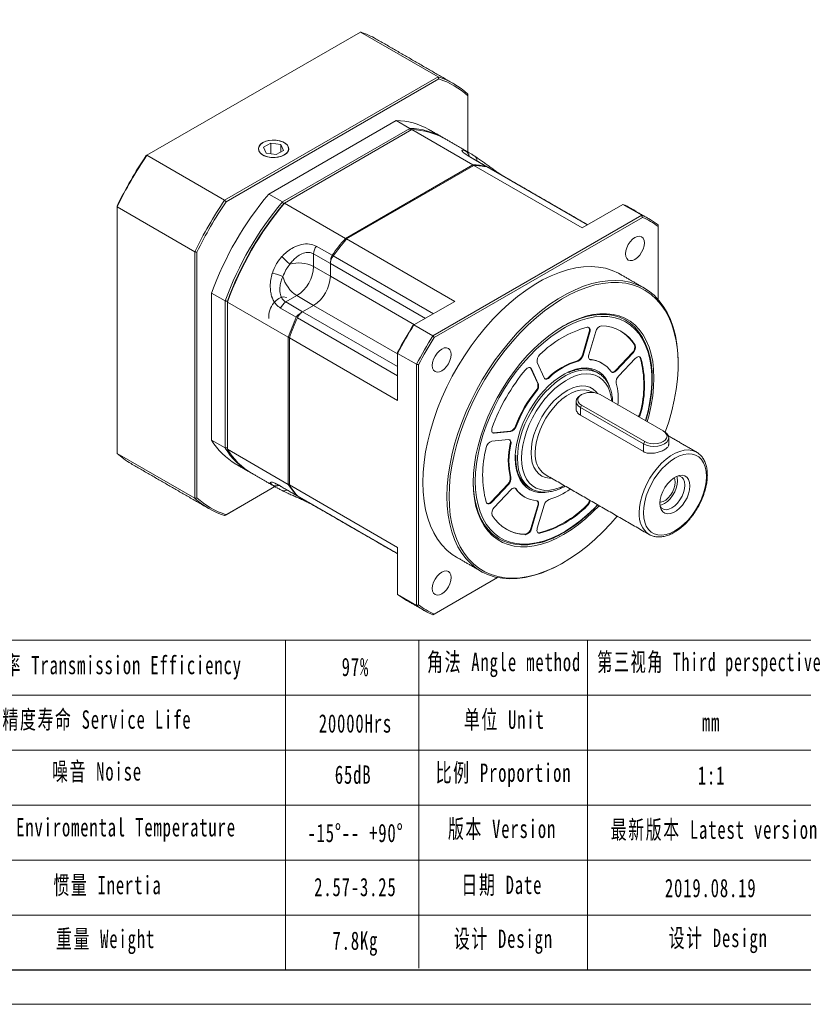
# Model space of a CAD drawing. Header units: millimetres. Extents: x -1831 to 865, y -98 to 589.
# Tile 5 of 7: x 278 to 541, y -98 to 233. Entities that reach past the tile are written whole.
import ezdxf

# ---------------------------------------------------------------- set-up
doc = ezdxf.new("R2010")
doc.units = ezdxf.units.MM
doc.header["$LTSCALE"] = 3
doc.layers.get('0').update_dxf_attribs({"lineweight": 18})
doc.layers.add('SLD-0', color=7, linetype='Continuous', lineweight=18)
doc.layers.add('图框_外框线', color=7, linetype='Continuous', lineweight=18)
doc.styles.add('标准', font='txt', dxfattribs={"width": 0.667})

msp = doc.modelspace()

# ---------------------------------------------------------------- linework, layer by layer
at = {"color": 7, "linetype": 'Continuous', "lineweight": 15}
for p, q in [((392.24, 229.07), (320.38, 187.59)), ((392.24, 229.07), (418.4, 213.97)), ((346.55, 172.49), (418.4, 213.97)), ((418.63, 213.29), (347.02, 171.95)), ((428.44, 208.17), (428.44, 207.62)), ((428.44, 188.68), (428.44, 207.62)), ((404.26, 199.28), (361.39, 174.53)), ((404.26, 199.28), (408.86, 196.62)), ((365.99, 171.88), (408.86, 196.62)), ((409.56, 196.21), (366.7, 171.47)), ((409.56, 196.21), (430.07, 184.38)), ((362.13, 191.69), (359.68, 190.28)), ((359.68, 190.28), (360.58, 188.35)), ((365.48, 191.17), (362.13, 191.69)), ((362.13, 188.11), (362.13, 191.69)), ((363.92, 187.83), (366.37, 189.24)), ((366.37, 189.24), (365.48, 191.17)), ((365.48, 188.73), (365.48, 191.17)), ((346.55, 172.49), (320.38, 187.59)), ((360.58, 188.35), (363.92, 187.83)), ((434.55, 183.85), (429.25, 186.91)), ((387.2, 159.63), (430.07, 184.38)), ((430.42, 184.17), (387.56, 159.43)), ((466.84, 163.15), (430.42, 184.17)), ((468.62, 164.18), (434.91, 183.64)), ((365.99, 171.88), (361.39, 174.53)), ((310.35, 170.48), (310.35, 170.21)), ((310.35, 170.21), (336.51, 155.11)), ((310.35, 170.21), (310.35, 87.24)), ((387.2, 159.63), (366.7, 171.47)), ((480.55, 171.06), (466.84, 163.15)), ((486.91, 167.39), (480.55, 171.06)), ((416.63, 126.82), (486.91, 167.39)), ((487.13, 166.7), (417.11, 126.28)), ((492.43, 164.2), (492.43, 163.64)), ((492.43, 139.06), (492.43, 163.64)), ((387.56, 159.43), (423.97, 138.4)), ((377.41, 156.98), (382.72, 153.92)), ((336.51, 72.14), (336.51, 155.11)), ((337.22, 154.97), (337.22, 72.28)), ((382.15, 151.16), (376.49, 154.43)), ((376.49, 154.43), (376.49, 150.15)), ((383.07, 153.72), (416.79, 134.25)), ((376.49, 150.15), (382.15, 146.88)), ((382.15, 146.88), (382.15, 151.16)), ((382.15, 151.16), (382.15, 146.88)), ((414.11, 132.71), (382.15, 151.16)), ((410.4, 130.57), (382.15, 146.88)), ((342.17, 141.23), (342.17, 91.73)), ((342.17, 141.23), (346.76, 138.58)), ((370.83, 140.35), (367.13, 138.21)), ((370.83, 140.35), (376.49, 137.08)), ((346.76, 89.08), (346.76, 138.58)), ((347.47, 138.47), (347.47, 138.17)), ((347.47, 138.17), (367.98, 126.33)), ((347.47, 138.17), (347.47, 88.67)), ((370.68, 133.07), (365.38, 136.13)), ((367.13, 138.21), (372.78, 134.94)), ((372.78, 134.94), (376.49, 137.08)), ((376.49, 137.08), (372.78, 134.94)), ((404.75, 120.77), (376.49, 137.08)), ((423.97, 138.4), (410.26, 130.49)), ((404.75, 113.4), (371.03, 132.86)), ((372.78, 134.94), (404.75, 116.49)), ((410.26, 130.49), (416.63, 126.82)), ((367.98, 76.83), (367.98, 126.33)), ((368.33, 126.13), (368.33, 76.63)), ((404.75, 105.1), (368.33, 126.13)), ((466.93, 120.37), (469.25, 128.16)), ((467.15, 120.25), (469.46, 128.04)), ((471.42, 128.23), (469.11, 120.44)), ((469.46, 128.04), (469.25, 128.16)), ((484.43, 123.81), (484.64, 123.68)), ((404.75, 121.19), (404.75, 120.93)), ((411.11, 117.26), (404.75, 120.93)), ((404.75, 120.93), (404.75, 105.1)), ((466.93, 120.37), (467.15, 120.25)), ((478.14, 115.23), (483.73, 121.12)), ((478.35, 115.1), (483.94, 121)), ((483.94, 121), (483.73, 121.12)), ((486.64, 119.27), (486.43, 119.39)), ((411.11, 36.1), (411.11, 117.26)), ((411.82, 117.11), (411.82, 36.25)), ((451.76, 117.82), (454.07, 112.7)), ((465.47, 118.33), (465.25, 118.45)), ((469.31, 118.91), (469.5, 118.87)), ((469.5, 118.87), (469.71, 118.75)), ((484.75, 119.21), (479.16, 113.31)), ((499.15, 117.7), (499.15, 117.3)), ((451.9, 110.75), (449.59, 115.87)), ((449.8, 115.75), (449.59, 115.87)), ((452.11, 110.63), (449.8, 115.75)), ((455.54, 112.84), (455.75, 112.72)), ((471.9, 114.5), (472.21, 114.33)), ((478.14, 115.23), (478.35, 115.1)), ((451.9, 110.75), (452.11, 110.63)), ((451.5, 108.24), (451.29, 108.36)), ((494.13, 94.81), (472.91, 107.05)), ((464.8, 104.77), (464.8, 102.25)), ((466.69, 103.46), (466.27, 102.73)), ((487.48, 90.48), (466.27, 102.73)), ((466.27, 102.73), (466.27, 100.11)), ((466.69, 103.46), (487.9, 91.21)), ((487.48, 87.87), (466.27, 100.11)), ((486.43, 101.01), (486.64, 100.89)), ((444.42, 96.46), (444.64, 96.34)), ((437.07, 94.19), (442.65, 94.74)), ((437.07, 94.19), (437.28, 94.07)), ((437.28, 94.07), (442.87, 94.62)), ((442.87, 94.62), (442.65, 94.74)), ((494.55, 94.56), (494.13, 94.81)), ((346.76, 89.08), (342.17, 91.73)), ((442.05, 91.89), (436.47, 91.33)), ((442.88, 90.42), (442.66, 90.54)), ((487.48, 90.48), (487.9, 91.21)), ((487.48, 90.48), (487.48, 87.87)), ((496.01, 92.52), (496.01, 90.01)), ((336.51, 72.14), (310.35, 87.24)), ((367.98, 76.83), (347.47, 88.67)), ((444.34, 85.66), (444.36, 86.53)), ((505.12, 87.82), (505.38, 87.68)), ((454.38, 80.17), (454.47, 80.12)), ((365.38, 76.27), (370.68, 73.21)), ((368.33, 76.63), (404.75, 55.6)), ((436.26, 71.01), (441.84, 76.91)), ((436.47, 70.89), (442.05, 76.79)), ((442.05, 76.79), (441.84, 76.91)), ((442.66, 79.33), (442.88, 79.2)), ((363.44, 76.09), (346.55, 66.34)), ((347.02, 66.62), (363.44, 76.09)), ((371.03, 73.01), (404.75, 53.54)), ((442.87, 74.99), (437.28, 69.1)), ((444.42, 75.44), (444.3, 75.58)), ((444.64, 75.32), (444.42, 75.44)), ((449.8, 75.31), (449.71, 75.36)), ((436.26, 71.01), (436.47, 70.89)), ((449.59, 61.99), (451.9, 69.78)), ((449.8, 61.87), (452.11, 69.66)), ((454.07, 69.85), (451.76, 62.06)), ((452.11, 69.66), (451.9, 69.78)), ((468.57, 69.58), (468.35, 69.7)), ((377.06, 69.47), (377.1, 69.44)), ((382.77, 66.17), (382.72, 66.2)), ((447.83, 59.91), (447.61, 60.04)), ((449.59, 61.99), (449.8, 61.87)), ((452.44, 60.51), (452.65, 60.39)), ((489.58, 59.86), (489.38, 59.97)), ((404.75, 55.6), (404.75, 39.77)), ((438.41, 45.49), (416.63, 32.91)), ((417.11, 33.19), (438.41, 45.49)), ((404.75, 39.77), (411.11, 36.1))]:
    msp.add_line(p, q, dxfattribs=at)
for points in [[(359.42, 191.84), (358.66, 191.28), (358.16, 190.64), (357.94, 189.94), (358.01, 189.23), (358.38, 188.55), (359.01, 187.95), (359.88, 187.44), (360.93, 187.08), (362.11, 186.86), (363.34, 186.82), (364.54, 186.95), (365.67, 187.24), (366.63, 187.68), (367.39, 188.24), (367.9, 188.88), (368.12, 189.58), (368.04, 190.29), (367.68, 190.97), (367.04, 191.58), (366.17, 192.08), (365.12, 192.45), (363.95, 192.66), (362.72, 192.7), (361.51, 192.57), (360.39, 192.28), (359.42, 191.84)], [(367.91, 189.01), (368.08, 189.7), (367.96, 190.4), (367.55, 191.06), (366.88, 191.65), (365.98, 192.13), (364.91, 192.47), (363.74, 192.65), (362.52, 192.66), (361.33, 192.51), (360.24, 192.19), (359.31, 191.74), (358.6, 191.17), (358.15, 190.52), (357.98, 189.82), (358.1, 189.12), (358.51, 188.46), (359.18, 187.87), (360.07, 187.39), (361.14, 187.05), (362.32, 186.87), (363.54, 186.86), (364.72, 187.01), (365.81, 187.33), (366.74, 187.78), (367.45, 188.35), (367.91, 189.01)], [(429.55, 186.79), (429.45, 186.84), (429.25, 186.91)], [(434.91, 183.64), (435.11, 183.58), (435.21, 183.53)], [(487.81, 158.08), (487.7, 158.96), (487.38, 159.67), (486.87, 160.14), (486.21, 160.34), (485.45, 160.26), (484.62, 159.91), (483.8, 159.31), (483.03, 158.5), (482.37, 157.54), (481.87, 156.49), (481.55, 155.42), (481.44, 154.4), (481.55, 153.51), (481.87, 152.81), (482.37, 152.34), (483.03, 152.14), (483.8, 152.21), (484.62, 152.56), (485.45, 153.17), (486.21, 153.98), (486.87, 154.94), (487.38, 155.99), (487.7, 157.06), (487.81, 158.08)], [(479.62, 147.58), (479.12, 147.86), (477, 148.83), (474.75, 149.54), (472.38, 149.98), (469.91, 150.15), (467.33, 150.06), (464.68, 149.7), (461.96, 149.08), (459.19, 148.19), (456.38, 147.04), (453.54, 145.65), (450.7, 144.01), (447.87, 142.13), (445.06, 140.03), (442.29, 137.72), (439.57, 135.2), (436.91, 132.5), (434.34, 129.62), (431.86, 126.59), (429.49, 123.41), (427.25, 120.11), (425.13, 116.7), (423.16, 113.2), (421.34, 109.62), (419.69, 106), (418.21, 102.35), (416.91, 98.68), (415.8, 95.02), (414.88, 91.39), (414.16, 87.8), (413.65, 84.27), (413.34, 80.83), (413.23, 77.5), (413.34, 74.28), (413.65, 71.2), (414.16, 68.27), (414.88, 65.51), (415.8, 62.93), (416.91, 60.56), (418.21, 58.39), (419.69, 56.44), (421.34, 54.73), (423.16, 53.26), (424.63, 52.31)], [(421.36, 72.8), (421.47, 76.14), (421.78, 79.58), (422.29, 83.1), (423.01, 86.69), (423.93, 90.33), (425.04, 93.99), (426.34, 97.65), (427.82, 101.31), (429.47, 104.93), (431.29, 108.5), (433.26, 112), (435.38, 115.41), (437.63, 118.71), (440, 121.89), (442.47, 124.93), (445.04, 127.8), (447.7, 130.51), (450.42, 133.02), (453.19, 135.34), (456, 137.44), (458.83, 139.31), (461.68, 140.95), (464.51, 142.35), (467.32, 143.49), (470.09, 144.38), (472.81, 145.01), (475.47, 145.37), (478.04, 145.46), (480.51, 145.28), (482.88, 144.84), (485.13, 144.13), (487.25, 143.17), (489.22, 141.94), (491.04, 140.47), (492.69, 138.76), (494.17, 136.81), (495.47, 134.64), (496.58, 132.27), (497.5, 129.69), (498.22, 126.93), (498.73, 124), (499.04, 120.92), (499.15, 117.7)], [(494.84, 94.38), (496, 97.88), (497.03, 101.54), (497.86, 105.17), (498.49, 108.74), (498.91, 112.24), (499.12, 115.64), (499.12, 118.93), (498.91, 122.08), (498.49, 125.09), (497.86, 127.94), (497.03, 130.61), (496, 133.08), (494.78, 135.35), (493.37, 137.39), (491.79, 139.2), (490.03, 140.78), (488.11, 142.1), (486.04, 143.17), (483.83, 143.97), (481.5, 144.5), (479.05, 144.77), (476.5, 144.76), (473.86, 144.49), (471.15, 143.94), (468.39, 143.13), (465.58, 142.05), (462.74, 140.71), (459.9, 139.13), (457.05, 137.31), (454.23, 135.25), (451.44, 132.98), (448.7, 130.5), (446.03, 127.82), (443.43, 124.97), (440.93, 121.95), (438.54, 118.79), (436.26, 115.49), (434.12, 112.09), (432.13, 108.59), (430.29, 105.02), (428.62, 101.39), (427.12, 97.73), (425.8, 94.05), (424.67, 90.38), (423.74, 86.73), (423.01, 83.13), (422.49, 79.6), (422.18, 76.15), (422.07, 72.8)], [(367.39, 139.7), (367.26, 139.77), (366.53, 139.94), (365.7, 139.82), (364.82, 139.41), (363.94, 138.76), (363.12, 137.89)], [(430.2, 77.5), (430.31, 80.46), (430.62, 83.51), (431.13, 86.65), (431.85, 89.85), (432.76, 93.08), (433.87, 96.32), (435.15, 99.56), (436.61, 102.76), (438.24, 105.91), (440.02, 108.99), (441.93, 111.98), (443.98, 114.84), (446.14, 117.57), (448.39, 120.15), (450.74, 122.56), (453.14, 124.78), (455.6, 126.79), (458.1, 128.59), (460.61, 130.16), (463.12, 131.49), (465.61, 132.57), (468.07, 133.39), (470.48, 133.96), (472.82, 134.25), (475.08, 134.28), (477.24, 134.04), (479.28, 133.54), (481.2, 132.77), (482.98, 131.74), (484.6, 130.47), (486.06, 128.95), (487.35, 127.2), (488.45, 125.23), (489.37, 123.05), (490.08, 120.68), (490.6, 118.14), (490.91, 115.44), (491.01, 112.6), (490.91, 109.64), (490.6, 106.58), (490.08, 103.45), (489.37, 100.25), (488.73, 97.92)], [(488.18, 98.24), (488.22, 98.36), (489.04, 101.55), (489.66, 104.69), (490.07, 107.76), (490.28, 110.74), (490.28, 113.61), (490.07, 116.36), (489.66, 118.95), (489.04, 121.37), (488.22, 123.61), (487.21, 125.65), (486.01, 127.48), (484.63, 129.08), (483.09, 130.44), (481.39, 131.55), (479.54, 132.4), (477.56, 132.99), (475.46, 133.32), (473.25, 133.38), (470.96, 133.17), (468.59, 132.69), (466.17, 131.95), (463.71, 130.95), (461.23, 129.7), (460.35, 129.2)], [(481.5, 132.06), (481.28, 132.19), (479.41, 133.05), (477.41, 133.65), (475.28, 133.98), (473.05, 134.04), (470.73, 133.83), (468.34, 133.34), (465.89, 132.59), (463.4, 131.58), (460.88, 130.31), (460.43, 130.05)], [(468.26, 133.32), (468.34, 133.34), (470.73, 133.83), (473.05, 134.04), (475.28, 133.98), (477.41, 133.65), (479.41, 133.05), (481.28, 132.19), (483, 131.06), (484.57, 129.69), (485.96, 128.07), (487.17, 126.22), (488.2, 124.16), (489.02, 121.89), (489.38, 120.63)], [(468.57, 129.71), (468.84, 129.73), (469.08, 129.68), (469.28, 129.54), (469.43, 129.34), (469.53, 129.08), (469.57, 128.76), (469.54, 128.41), (469.46, 128.04)], [(460.35, 129.2), (458.74, 128.2), (456.27, 126.47), (453.83, 124.52), (451.43, 122.37), (449.1, 120.02), (446.85, 117.5), (444.7, 114.82), (442.65, 112), (440.74, 109.06), (438.96, 106.03), (437.33, 102.91), (435.87, 99.75), (434.58, 96.55), (433.48, 93.34), (432.56, 90.14), (431.84, 86.97), (431.33, 83.86), (431.18, 82.68)], [(422.81, 120.55), (422.7, 121.44), (422.38, 122.14), (421.87, 122.61), (421.21, 122.82), (420.45, 122.74), (419.62, 122.39), (418.8, 121.79), (418.03, 120.98), (417.37, 120.01), (416.87, 118.96), (416.55, 117.89), (416.44, 116.88), (416.55, 115.99), (416.87, 115.29), (417.37, 114.82), (418.03, 114.61), (418.8, 114.69), (419.62, 115.04), (420.45, 115.64), (421.21, 116.45), (421.87, 117.42), (422.38, 118.47), (422.7, 119.54), (422.81, 120.55)], [(469.71, 118.75), (469.5, 118.8), (469.32, 118.9), (469.18, 119.06), (469.07, 119.27), (469.01, 119.52), (469, 119.81), (469.03, 120.12), (469.11, 120.44)], [(484.75, 119.21), (485.03, 119.47), (485.32, 119.66), (485.62, 119.79), (485.89, 119.84), (486.15, 119.8), (486.36, 119.7), (486.53, 119.51), (486.64, 119.27)], [(486.43, 119.39), (486.32, 119.64), (486.18, 119.79)], [(447.83, 115.43), (448.1, 115.71), (448.39, 115.94), (448.68, 116.1), (448.97, 116.18), (449.23, 116.19), (449.47, 116.11), (449.66, 115.96), (449.8, 115.75)], [(449.59, 115.87), (449.44, 116.09), (449.38, 116.15)], [(462.31, 114.71), (462.92, 114.97), (464.74, 115.6), (466.51, 115.96), (468.2, 116.04), (469.79, 115.85), (471.26, 115.39), (472.59, 114.66), (473.77, 113.68), (474.77, 112.46), (475.59, 111.01), (475.78, 110.58)], [(444.36, 86.53), (444.45, 87.86), (444.77, 90.16), (445.29, 92.52), (446.01, 94.91), (446.93, 97.3), (448.02, 99.67), (449.27, 101.97), (450.68, 104.19), (452.21, 106.28), (453.85, 108.23), (455.58, 110.01), (457.38, 111.59), (459.22, 112.96), (461.07, 114.09), (462.31, 114.71)], [(445.05, 85.66), (445.16, 87.81), (445.47, 90.06), (445.98, 92.37), (446.68, 94.71), (447.58, 97.05), (448.65, 99.36), (449.87, 101.62), (451.25, 103.79), (452.75, 105.83), (454.35, 107.74), (456.05, 109.48), (457.8, 111.03), (459.6, 112.36), (461.42, 113.47), (463.23, 114.34), (465.01, 114.95), (466.73, 115.3), (468.39, 115.38), (469.94, 115.19), (471.38, 114.74), (471.9, 114.5)], [(476.81, 104.8), (476.63, 106.18), (476.21, 107.96), (475.58, 109.55), (474.76, 110.92), (473.75, 112.07), (472.58, 112.96), (471.25, 113.6), (469.78, 113.97), (468.21, 114.06), (466.54, 113.88), (464.8, 113.42), (463.02, 112.7), (461.22, 111.72), (459.42, 110.5), (457.66, 109.06), (455.96, 107.41), (454.33, 105.57), (452.81, 103.58), (451.41, 101.47), (450.15, 99.25), (449.06, 96.96), (448.14, 94.64), (447.42, 92.32), (446.89, 90.03), (446.57, 87.8), (446.47, 85.66)], [(455.75, 112.72), (455.5, 112.52), (455.24, 112.38), (454.99, 112.29), (454.76, 112.25), (454.54, 112.28), (454.35, 112.37), (454.19, 112.51), (454.07, 112.7)], [(478.35, 115.1), (478.11, 114.88), (477.85, 114.69), (477.6, 114.56), (477.35, 114.49), (477.12, 114.48), (476.91, 114.52), (476.73, 114.62), (476.58, 114.78)], [(449.65, 87.5), (449.76, 89.41), (450.08, 91.41), (450.6, 93.47), (451.33, 95.54), (452.24, 97.59), (453.31, 99.59), (454.54, 101.5), (455.89, 103.27), (457.35, 104.9), (458.88, 106.33), (460.47, 107.55), (462.07, 108.54), (463.67, 109.28), (465.23, 109.75), (466.73, 109.95), (468.14, 109.87), (469.43, 109.52), (470.58, 108.89), (471.58, 108.01), (472.04, 107.44)], [(470.38, 107.89), (470.1, 108.03), (468.9, 108.47), (467.58, 108.63), (466.16, 108.53), (464.68, 108.15), (463.15, 107.51), (461.6, 106.62), (460.07, 105.49), (458.59, 104.15), (457.17, 102.62), (455.85, 100.94), (454.65, 99.12), (453.6, 97.21), (452.71, 95.24), (452, 93.24), (451.48, 91.26), (451.17, 89.34), (451.06, 87.5)], [(466.27, 102.73), (465.47, 103.32), (464.97, 104.02), (464.8, 104.77), (464.97, 105.51), (465.47, 106.21), (466.27, 106.81), (466.26, 106.81)], [(472.91, 107.05), (472, 107.46), (470.94, 107.71), (469.8, 107.8), (468.66, 107.71), (467.6, 107.46), (466.69, 107.05), (465.99, 106.53), (465.55, 105.91), (465.4, 105.26), (465.55, 104.6), (465.99, 103.99), (466.69, 103.46)], [(437.28, 94.07), (437.02, 94.08), (436.8, 94.17), (436.62, 94.33), (436.49, 94.57), (436.42, 94.86), (436.41, 95.19), (436.46, 95.55), (436.57, 95.93)], [(436.72, 94.23), (436.81, 94.2), (437.07, 94.19)], [(494.55, 94.56), (495.34, 93.96), (495.84, 93.27), (496.01, 92.52), (495.84, 91.77), (495.34, 91.08), (494.55, 90.48), (493.51, 90.02), (492.31, 89.73), (491.01, 89.63), (489.72, 89.73), (488.51, 90.02), (487.48, 90.48)], [(487.9, 91.21), (488.81, 90.81), (489.88, 90.56), (491.01, 90.47), (492.15, 90.56), (493.21, 90.81), (494.13, 91.21), (494.82, 91.74), (495.26, 92.35), (495.41, 93.01), (495.26, 93.67), (494.82, 94.28), (494.13, 94.81)], [(442.05, 91.89), (442.28, 91.88), (442.48, 91.81), (442.65, 91.69), (442.78, 91.52), (442.87, 91.29), (442.92, 91.03), (442.92, 90.74), (442.88, 90.42)], [(456.54, 78.92), (455.89, 78.93), (454.54, 79.14), (453.31, 79.63), (452.24, 80.39), (451.33, 81.39), (450.6, 82.63), (450.08, 84.08), (449.76, 85.71), (449.65, 87.5)], [(486.06, 67.29), (486.17, 69.13), (486.48, 71.06), (487, 73.04), (487.71, 75.03), (488.6, 77), (489.66, 78.91), (490.85, 80.73), (492.17, 82.42), (493.59, 83.95), (495.08, 85.28), (496.61, 86.41), (498.15, 87.3), (499.68, 87.94), (501.17, 88.32), (502.58, 88.43), (503.9, 88.26), (505.1, 87.83), (505.12, 87.82)], [(487.48, 67.29), (487.59, 65.61), (487.91, 64.09), (488.44, 62.76), (489.16, 61.64), (490.07, 60.77), (491.14, 60.15), (492.35, 59.8), (493.68, 59.73), (495.1, 59.94), (496.58, 60.42), (498.09, 61.17), (499.59, 62.16), (501.07, 63.39), (502.49, 64.82), (503.82, 66.42), (505.03, 68.17), (506.1, 70.02), (507.01, 71.94), (507.73, 73.9), (508.26, 75.84), (508.58, 77.73), (508.69, 79.54), (508.58, 81.22), (508.26, 82.74), (507.73, 84.07), (507.01, 85.19), (506.1, 86.06), (505.03, 86.68), (503.82, 87.03), (502.49, 87.1), (501.07, 86.89), (499.59, 86.41), (498.09, 85.66), (496.58, 84.67), (495.1, 83.44), (493.68, 82.01), (492.35, 80.41), (491.14, 78.66), (490.07, 76.81), (489.16, 74.88), (488.44, 72.93), (487.91, 70.99), (487.59, 69.1), (487.48, 67.29)], [(454.35, 74.1), (453.85, 74.07), (452.21, 74.12), (450.68, 74.44), (449.27, 75.04), (448.02, 75.89), (446.93, 77), (446.01, 78.34), (445.29, 79.89), (444.77, 81.65), (444.45, 83.58), (444.34, 85.66)], [(449.71, 75.36), (448.65, 76.1), (447.58, 77.19), (446.68, 78.5), (445.98, 80.02), (445.47, 81.74), (445.16, 83.63), (445.05, 85.66)], [(446.47, 85.66), (446.57, 83.65), (446.89, 81.78), (447.42, 80.1), (448.14, 78.61), (449.06, 77.35), (450.15, 76.33), (451.41, 75.56), (452.81, 75.06), (454.33, 74.83), (455.96, 74.87), (457.66, 75.19), (459.42, 75.78), (460.85, 76.43)], [(431.18, 82.68), (431.01, 80.83), (430.91, 77.9)], [(493.05, 70.51), (493.16, 71.78), (493.49, 73.12), (494.01, 74.48), (494.72, 75.79), (495.57, 76.99), (496.53, 78.04), (497.56, 78.89), (498.61, 79.5), (499.64, 79.84), (500.6, 79.9), (501.45, 79.68), (502.16, 79.18), (502.68, 78.43), (503.01, 77.46), (503.12, 76.32), (503.01, 75.05), (502.68, 73.7), (502.16, 72.35), (501.45, 71.04), (500.6, 69.83), (499.64, 68.79), (498.61, 67.94), (497.56, 67.33), (496.53, 66.99), (495.57, 66.93), (494.72, 67.15), (494.01, 67.65), (493.49, 68.4), (493.16, 69.36), (493.05, 70.51)], [(498.72, 79.55), (498.86, 79.08), (498.97, 78.01), (498.86, 76.81), (498.53, 75.54), (498, 74.27), (497.3, 73.06), (496.47, 71.96), (495.53, 71.05), (494.55, 70.35), (493.57, 69.91), (493.09, 69.8)], [(499.2, 79.72), (499.78, 79.61), (500.48, 79.2), (501.01, 78.54), (501.33, 77.65), (501.44, 76.58), (501.33, 75.38), (501.01, 74.11), (500.48, 72.84), (499.78, 71.63), (498.94, 70.54), (498.01, 69.62), (497.02, 68.92), (496.04, 68.48), (495.11, 68.32), (494.27, 68.45), (493.57, 68.85), (493.18, 69.29)], [(365.63, 76.07), (365.53, 76.13), (365.38, 76.27)], [(430.2, 77.7), (430.31, 75.06), (430.62, 72.36), (431.15, 69.82), (431.87, 67.46), (432.8, 65.29), (433.92, 63.33), (435.22, 61.6), (436.7, 60.1), (438.35, 58.85), (439.01, 58.45)], [(472.57, 69.67), (470.48, 67.54), (468.07, 65.32), (465.61, 63.31), (463.12, 61.51), (460.61, 59.94), (458.1, 58.61), (455.6, 57.53), (453.14, 56.7), (450.74, 56.14), (448.39, 55.84), (446.14, 55.82), (443.98, 56.05), (441.93, 56.56), (440.02, 57.33), (438.24, 58.35), (436.61, 59.63), (435.15, 61.15), (433.87, 62.9), (432.76, 64.87), (431.85, 67.05), (431.13, 69.41), (430.62, 71.96), (430.31, 74.66), (430.2, 77.5)], [(430.91, 77.9), (431.01, 75.09), (431.33, 72.42), (431.84, 69.91), (432.56, 67.58), (433.48, 65.44), (434.58, 63.5), (435.87, 61.79), (437.33, 60.31), (438.96, 59.07), (440.74, 58.09), (442.65, 57.37), (444.7, 56.91), (446.85, 56.71), (449.1, 56.79), (451.43, 57.13), (453.83, 57.75), (456.27, 58.62), (458.74, 59.75), (461.23, 61.12), (463.71, 62.73), (466.17, 64.57), (468.59, 66.63), (470.96, 68.88), (472.03, 69.98)], [(498.16, 77.54), (498.05, 76.48), (497.74, 75.36), (497.25, 74.25), (496.6, 73.21), (495.83, 72.3), (494.98, 71.57), (494.11, 71.07), (493.27, 70.82), (493.06, 70.8)], [(497.83, 79.07), (498.05, 78.47), (498.16, 77.54)], [(371.28, 72.8), (371.19, 72.86), (371.03, 73.01)], [(442.87, 74.99), (443.11, 75.22), (443.36, 75.4), (443.62, 75.53), (443.87, 75.61), (444.1, 75.62), (444.31, 75.58), (444.49, 75.47), (444.64, 75.32)], [(460.26, 50.35), (458.83, 49.55), (456, 48.16), (453.19, 47.01), (450.42, 46.12), (447.7, 45.5), (445.04, 45.14), (442.47, 45.05), (440, 45.22), (437.63, 45.66), (435.38, 46.37), (433.26, 47.34), (431.29, 48.56), (429.47, 50.04), (427.82, 51.75), (426.34, 53.69), (425.04, 55.86), (423.93, 58.24), (423.01, 60.82), (422.29, 63.57), (421.78, 66.5), (421.47, 69.58), (421.36, 72.8)], [(422.07, 72.8), (422.18, 69.58), (422.49, 66.49), (423.01, 63.56), (423.74, 60.8), (424.67, 58.23), (425.8, 55.86), (427.12, 53.7), (428.62, 51.77), (430.29, 50.08), (432.13, 48.63), (434.12, 47.43), (436.26, 46.5), (438.54, 45.83), (440.93, 45.43), (443.43, 45.3), (446.03, 45.44), (448.7, 45.85), (451.44, 46.53), (454.23, 47.48), (457.05, 48.68), (459.9, 50.14), (462.74, 51.85), (465.58, 53.79), (468.39, 55.95), (471.15, 58.33), (473.86, 60.91), (476.5, 63.68), (478.66, 66.15)], [(452.1, 57.15), (450.97, 56.89), (448.61, 56.54), (446.33, 56.46), (444.15, 56.66), (442.09, 57.12), (440.15, 57.85), (438.35, 58.85), (436.7, 60.1), (435.22, 61.6), (433.92, 63.33), (432.8, 65.29), (431.87, 67.46), (431.15, 69.82), (431.12, 69.91)], [(436.47, 70.89), (436.19, 70.63), (435.89, 70.44), (435.6, 70.31), (435.32, 70.26), (435.07, 70.29), (434.86, 70.4), (434.69, 70.58), (434.57, 70.83)], [(451.5, 71.35), (451.71, 71.3), (451.89, 71.2), (452.04, 71.04), (452.14, 70.83), (452.2, 70.58), (452.22, 70.29), (452.19, 69.98), (452.11, 69.66)], [(452.65, 60.39), (452.38, 60.37), (452.14, 60.42), (451.94, 60.55), (451.78, 60.76), (451.69, 61.02), (451.65, 61.34), (451.67, 61.69), (451.76, 62.06)], [(451.96, 60.53), (452.17, 60.49), (452.44, 60.51)], [(422.81, 45.49), (422.7, 46.38), (422.38, 47.08), (421.87, 47.55), (421.21, 47.76), (420.45, 47.68), (419.62, 47.33), (418.8, 46.73), (418.03, 45.92), (417.37, 44.95), (416.87, 43.9), (416.55, 42.83), (416.44, 41.82), (416.55, 40.93), (416.87, 40.23), (417.37, 39.76), (418.03, 39.55), (418.8, 39.63), (419.62, 39.98), (420.45, 40.58), (421.21, 41.39), (421.87, 42.36), (422.38, 43.41), (422.7, 44.48), (422.81, 45.49)]]:
    msp.add_lwpolyline(points, dxfattribs=at)
for centre, radius, start, end in [((383.64, 202.56), 27.87, 60.0376, 72.0323), ((409.85, 187.58), 27.74, 47.9368, 72.0525), ((410.04, 187.09), 27.56, 48.1426, 71.8466), ((403.8, 175.89), 23.39, 60.4872, 88.8733), ((408.47, 173.52), 23.11, 59.2847, 89.041), ((409.1, 172.82), 23.39, 60.4872, 88.8733), ((426.14, 186.7), 2.78, 11.5404, 60.2802), ((438.45, 107.84), 142.47, 145.9604, 154.0396), ((437.61, 108.33), 141.62, 146.03, 153.97), ((429.78, 185.84), 1.71, 354.6194, 55.5181), ((429.32, 158.81), 25.58, 78.1918, 88.3219), ((429.67, 158.61), 25.58, 78.1918, 88.3219), ((464.61, 92.74), 142.47, 145.9604, 154.0396), ((446.12, 103.41), 110.62, 139.9914, 160.0086), ((464.48, 92.82), 141.62, 146.03, 153.97), ((450.72, 100.76), 110.62, 139.9914, 160.0086), ((451.43, 100.35), 110.62, 139.9914, 160.0086), ((450.61, 100.82), 109.79, 140.0561, 159.9439), ((450.61, 100.82), 109.79, 140.0561, 159.9439), ((470.68, 147.6), 25.46, 60.0101, 67.192), ((477.06, 143.96), 25.41, 52.7931, 67.1962), ((477.25, 143.47), 25.24, 53.0365, 66.9528), ((468.29, 91.3), 106.04, 139.8829, 143.8063), ((468.65, 91.1), 106.04, 139.8829, 143.8063), ((381.03, 154.23), 4.54, 142.6937, 177.5275), ((383.7, 169.73), 24.14, 222.2399, 231.0956), ((386.68, 150.96), 4.54, 142.6937, 177.5275), ((371.5, 140.4), 10.95, 62.9028, 105.7223), ((364.21, 150.71), 12.29, 302.6055, 357.3945), ((385.76, 151.12), 3.61, 163.6644, 179.3602), ((357.49, 124.34), 24.11, 68.8986, 77.765), ((376.78, 149.54), 10.95, 194.275, 237.1019), ((369.86, 147.44), 12.29, 302.6055, 357.3945), ((369.86, 147.44), 12.29, 302.6055, 357.3945), ((368.38, 133.28), 6.99, 138.7052, 185.4358), ((369.57, 134.38), 4.54, 122.4709, 157.3072), ((467.7, 90.26), 106.05, 156.1936, 160.1167), ((468.06, 90.06), 106.05, 156.1936, 160.1167), ((375.22, 131.11), 4.54, 122.4709, 157.3072), ((374.63, 131.83), 3.61, 120.6373, 136.3351), ((476.84, 101.73), 32.74, 105.2058, 120.1005), ((521.28, 60.02), 131.49, 147.595, 152.405), ((520.44, 60.51), 130.64, 147.6766, 152.3234), ((477.96, 95.05), 35.9, 105.1681, 134.8266), ((467.96, 128.76), 1.43, 334.8919, 40.4429), ((473.89, 127.71), 2.52, 101.3632, 168.1686), ((473.11, 116.71), 13.48, 31.1685, 88.8208), ((527.65, 56.35), 131.49, 147.595, 152.405), ((527.51, 56.43), 130.64, 147.6766, 152.3234), ((472.62, 116.58), 13.85, 31.4524, 59.0019), ((482.04, 123), 2.52, 311.8339, 18.6329), ((482.26, 122.88), 2.52, 311.8339, 18.6329), ((454.39, 118.45), 2.7, 129.9659, 193.4553), ((464.2, 121.07), 2.82, 291.8864, 345.7369), ((464.42, 120.94), 2.82, 291.8864, 345.7369), ((451.71, 110.2), 35.91, 345.1732, 14.8268), ((472.21, 95.17), 24.3, 106.6503, 133.3443), ((472.43, 95.05), 24.3, 106.6503, 133.3443), ((468.84, 109.68), 9.22, 60.3511, 85.8704), ((469.09, 109.75), 9.02, 33.9154, 86.0738), ((451.93, 110.08), 35.91, 345.1732, 14.8268), ((498.12, 73.39), 65.55, 140.1134, 159.8866), ((454.55, 113.7), 1.31, 258.0369, 319.1254), ((467.27, 106.83), 8.98, 61.8404, 101.2421), ((476.94, 116.1), 1.48, 260.8393, 323.8273), ((481.13, 111.29), 2.82, 134.2646, 188.1113), ((449.42, 110.11), 2.57, 317.0204, 14.5539), ((449.63, 109.99), 2.57, 317.0204, 14.5539), ((457.38, 105.58), 21.63, 354.5657, 14.2161), ((485.85, 80.47), 44.41, 141.1019, 158.8981), ((486.07, 80.35), 44.41, 141.1019, 158.8981), ((483.19, 101.79), 3.33, 319.9083, 346.4137), ((483.4, 101.67), 3.33, 319.9083, 346.4137), ((441.97, 97.21), 2.57, 285.4425, 342.9817), ((442.18, 97.09), 2.57, 285.4425, 342.9817), ((362.16, 103.79), 23.35, 211.0878, 239.5469), ((437.24, 88.74), 2.7, 106.5418, 170.0361), ((466.31, 84.94), 24.3, 166.6551, 193.3449), ((466.52, 84.81), 24.3, 166.6551, 193.3449), ((441.43, 90.97), 1.31, 340.8733, 41.965), ((328.95, 107.85), 27.76, 227.9345, 239.9902), ((366.68, 101.06), 23.25, 211.0389, 240.6306), ((367.37, 100.62), 23.21, 211.0005, 239.6343), ((469.29, 80.02), 35.91, 165.1731, 194.8269), ((459.05, 86.7), 8.03, 174.3087, 234.3791), ((453.43, 83.1), 8.56, 203.3448, 238.8625), ((364, 79.07), 2.78, 239.7232, 288.5103), ((389.75, 90.26), 25.58, 211.6696, 221.7986), ((390.1, 90.06), 25.58, 211.6696, 221.7986), ((462.95, 77.62), 32.75, 179.8601, 193.6231), ((439.88, 78.93), 2.82, 314.2646, 8.1113), ((440.09, 78.81), 2.82, 314.2646, 8.1113), ((366.56, 76.35), 1.71, 244.5032, 305.4493), ((452.03, 80.58), 9.19, 214.0764, 239.6973), ((452.12, 80.35), 9.02, 213.9154, 266.0738), ((449.77, 92.83), 21.89, 285.8435, 306.6944), ((355.1, 92.73), 27.74, 227.9367, 252.0525), ((355.61, 92.81), 27.56, 228.1426, 251.8466), ((435.08, 71.83), 1.43, 259.5592, 325.1073), ((450.55, 70.38), 1.48, 336.1724, 39.1623), ((443.04, 95.17), 35.9, 285.168, 314.8266), ((456.8, 69.15), 2.82, 111.8863, 165.737), ((466.16, 72.05), 3.21, 313.0394, 350.8577), ((466.38, 71.93), 3.21, 313.0394, 350.8577), ((438.96, 67.22), 2.52, 131.8338, 198.6329), ((448.1, 73.39), 13.48, 211.1684, 268.8208), ((443.26, 95.04), 35.9, 285.168, 314.8266), ((494.06, 66.49), 8.03, 174.3087, 234.3791), ((447.97, 73.88), 13.85, 241.0024, 268.5386), ((447.12, 62.51), 2.52, 281.3631, 348.1686), ((447.33, 62.38), 2.52, 281.3631, 348.1686), ((420.14, 60.04), 25.45, 232.7966, 239.9961), ((426.48, 56.34), 25.41, 232.7931, 247.1962), ((427, 56.42), 25.24, 233.0364, 246.9529)]:
    msp.add_arc(centre, radius, start, end, dxfattribs=at)
for points in [[(423.72, 211.6), (397.56, 226.71)], [(418.4, 213.97), (418.63, 213.29)], [(409.12, 195.96), (408.86, 196.62)], [(419.92, 193.59), (415.32, 196.24)], [(428.9, 188.41), (420.63, 193.18)], [(359.45, 191.82), (359.42, 191.8)], [(366.63, 191.8), (366.6, 191.82)], [(320.38, 187.59), (320.15, 187.46)], [(434.91, 183.7), (429.55, 186.79)], [(430.2, 184.04), (430.07, 184.38)], [(468.67, 164.21), (435.21, 183.53)], [(346.55, 172.49), (347.02, 171.95)], [(365.99, 171.88), (366.43, 171.31)], [(366.43, 171.31), (366.7, 171.47)], [(489.77, 165.97), (483.4, 169.64)], [(487.13, 166.7), (486.91, 167.39)], [(387.46, 159.3), (387.2, 159.63)], [(336.51, 155.11), (337.22, 154.97)], [(487.75, 142.89), (479.62, 147.58)], [(346.76, 138.58), (347.47, 138.47)], [(410.26, 130.49), (410.04, 130.36)], [(368.39, 126.27), (367.98, 126.33)], [(417.11, 126.28), (416.63, 126.82)], [(411.82, 117.11), (411.11, 117.26)], [(473.61, 117.57), (473.4, 117.69)], [(472.21, 114.33), (471.5, 114.74)], [(466.69, 107.05), (466.26, 106.81)], [(470.6, 107.75), (470.38, 107.89)], [(505.38, 87.68), (495.89, 93.15)], [(346.76, 89.08), (347.47, 89.18)], [(444.49, 85.86), (444.51, 86.7)], [(315.06, 83.81), (341.23, 68.71)], [(350.33, 83.66), (354.93, 81)], [(355.63, 80.6), (363.91, 75.82)], [(454.38, 80.17), (489.38, 59.97)], [(367.98, 76.83), (368.33, 76.88)], [(365.63, 76.07), (370.98, 72.98)], [(449.01, 75.77), (449.71, 75.36)], [(336.51, 72.14), (337.22, 72.28)], [(371.28, 72.8), (404.75, 53.48)], [(447.4, 72.65), (447.61, 72.53)], [(347.02, 66.62), (346.55, 66.34)], [(377.11, 69.43), (382.47, 66.34)], [(382.77, 66.17), (404.75, 53.48)], [(424.63, 52.31), (432.76, 47.62)], [(460.26, 50.35), (460.61, 50.55)], [(407.41, 38.01), (413.77, 34.33)], [(411.82, 36.25), (411.11, 36.1)], [(416.63, 32.91), (417.11, 33.19)]]:
    msp.add_open_spline(points, degree=1, dxfattribs=at)
for points, knots in [([(429.25, 186.91), (428.74, 187.22), (427.87, 187.74), (427.09, 188.35), (426.75, 188.66), (426.51, 188.94), (426.38, 189.18), (426.47, 189.35), (426.83, 189.36), (427.29, 189.2), (427.52, 189.11)], [0, 0, 0, 0, 0.820837, 1.384113, 1.947871, 2.074971, 2.706941, 3.339598, 4.122542, 4.906402, 4.906402, 4.906402, 4.906402]), ([(427.52, 189.11), (427.52, 189.11), (427.89, 188.96), (428.4, 188.68), (428.9, 188.41)], [0, 0, 0, 0, 0.023733, 1.555129, 1.555129, 1.555129, 1.555129]), ([(429.57, 186.79), (429.4, 186.89), (428.92, 187.16), (428.34, 187.54), (427.87, 187.88), (427.63, 188.09), (427.62, 188.11), (427.61, 188.11)], [0, 0, 0, 0, 0.345042, 0.95762, 1.541817, 2.041002, 2.372391, 2.372391, 2.372391, 2.372391]), ([(430.83, 187.2), (430.81, 187.21), (430.4, 187.48), (429.73, 187.92), (429.14, 188.26), (428.86, 188.42)], [0, 0, 0, 0, 0.080486, 1.278712, 2.319065, 2.319065, 2.319065, 2.319065]), ([(440.83, 180.28), (440.52, 180.47), (439.88, 180.85), (438.8, 181.56), (437.65, 182.35), (436.43, 183.21), (435.19, 184.11), (433.91, 185.04), (432.63, 185.96), (431.59, 186.69), (431.01, 187.07), (430.84, 187.18)], [0, 0, 0, 0, 1.189792, 2.438718, 3.752338, 5.106329, 6.538811, 8.05091, 9.665425, 11.395169, 12.142481, 12.142481, 12.142481, 12.142481]), ([(435.05, 183.58), (434.91, 183.68), (434.74, 183.8), (434.58, 183.84), (434.55, 183.85)], [0, 0, 0, 0, 0.4566603, 0.5627394, 0.5627394, 0.5627394, 0.5627394]), ([(365.82, 153.5), (365.94, 153.62), (366.57, 154.28), (367.81, 155.37), (369.9, 156.73), (372.38, 157.68), (375.16, 157.92), (376.66, 157.29), (377.41, 156.98)], [0, 0, 0, 0, 0.477986, 2.56395, 4.647236, 7.549374, 10.27806, 12.984487, 12.984487, 12.984487, 12.984487]), ([(362.6, 147.91), (362.6, 147.93), (362.92, 148.96), (363.46, 150.14), (364.56, 151.99), (365.26, 152.82), (365.82, 153.5)], [0, 0, 0, 0, 0.049484, 3.247805, 3.858554, 6.498801, 6.498801, 6.498801, 6.498801]), ([(376.49, 154.43), (375.96, 154.63), (374.89, 155.05), (372.96, 154.69), (371.27, 153.78), (369.86, 152.56), (369.03, 151.61), (368.61, 151.05), (368.53, 150.94)], [0, 0, 0, 0, 1.85509, 3.772635, 5.89026, 7.479575, 9.07142, 9.445161, 9.445161, 9.445161, 9.445161]), ([(382.72, 153.92), (382.58, 153.69), (382.32, 153.22), (382.25, 152.58), (382.28, 152.22), (382.29, 152.14)], [0, 0, 0, 0, 0.807565, 1.611665, 1.875113, 1.875113, 1.875113, 1.875113]), ([(368.53, 150.94), (368.15, 150.43), (367.66, 149.81), (366.86, 148.44), (366.48, 147.57), (366.17, 146.84)], [0, 0, 0, 0, 1.912591, 2.376329, 4.750185, 4.750185, 4.750185, 4.750185]), ([(365.38, 136.13), (364.85, 136.51), (363.96, 137.15), (363.05, 138.51), (362.6, 139.5), (362.24, 140.61), (361.98, 141.84), (361.86, 143.72), (362.03, 145.77), (362.41, 147.2), (362.6, 147.91)], [0, 0, 0, 0, 2.173498, 3.664999, 5.157775, 5.494325, 7.167721, 8.842937, 10.916099, 12.991684, 12.991684, 12.991684, 12.991684]), ([(366.17, 146.84), (365.96, 146.31), (365.53, 145.26), (365.1, 143.33), (365.08, 141.32), (365.6, 139.85), (366.25, 138.85), (366.76, 138.48), (367.13, 138.21)], [0, 0, 0, 0, 1.59395, 3.185649, 5.632278, 7.354878, 7.959279, 9.448587, 9.448587, 9.448587, 9.448587]), ([(372.01, 134.33), (371.76, 134.19), (371.25, 133.92), (370.84, 133.42), (370.7, 133.11), (370.68, 133.07)], [0, 0, 0, 0, 0.859016, 1.723389, 1.875562, 1.875562, 1.875562, 1.875562]), ([(488.26, 98.19), (488.43, 98.77), (488.9, 100.37), (489.48, 102.97), (490, 105.94), (490.33, 108.86), (490.48, 111.69), (490.44, 114.42), (490.19, 117.02), (489.88, 119.03), (489.58, 120.12), (489.5, 120.43)], [0, 0, 0, 0, 1.612002, 4.433413, 7.255537, 10.078446, 12.902163, 15.726627, 18.551652, 21.376743, 22.540046, 22.540046, 22.540046, 22.540046]), ([(462.16, 114.45), (462.67, 114.67), (463.75, 115.12), (464.94, 115.47), (465.59, 115.55), (465.71, 115.57)], [0, 0, 0, 0, 1.600139, 3.329126, 3.740881, 3.740881, 3.740881, 3.740881]), ([(477.13, 104.62), (477.12, 104.74), (477.12, 105.53), (476.91, 106.89), (476.5, 108.67), (475.87, 110.27), (475.07, 111.7), (474.09, 112.91), (473.02, 113.86), (472.23, 114.3), (471.86, 114.5)], [0, 0, 0, 0, 0.299154, 1.998803, 3.697782, 5.391641, 7.07417, 8.738951, 10.382954, 11.744423, 11.744423, 11.744423, 11.744423]), ([(466.27, 100.11), (465.92, 100.37), (465.24, 100.89), (464.8, 101.79), (464.85, 102.33), (464.87, 102.48)], [0, 0, 0, 0, 1.210169, 2.418865, 2.915565, 2.915565, 2.915565, 2.915565]), ([(495.95, 90.24), (495.95, 90.09), (495.97, 89.69), (495.37, 89.03), (494.28, 88.32), (492.85, 87.73), (491.23, 87.33), (489.55, 87.23), (488.28, 87.46), (487.67, 87.77), (487.48, 87.87)], [0, 0, 0, 0, 0.833112, 2.248825, 3.620483, 4.945155, 6.286516, 7.683737, 9.095851, 9.721225, 9.721225, 9.721225, 9.721225]), ([(489.61, 59.86), (489.69, 59.81), (490.12, 59.54), (491.04, 59.28), (492.33, 59.09), (493.7, 59.16), (495.14, 59.47), (496.61, 60.02), (498.1, 60.8), (499.58, 61.8), (501.02, 63), (502.4, 64.38), (503.7, 65.91), (504.89, 67.57), (505.96, 69.32), (506.89, 71.15), (507.67, 73.03), (508.28, 74.92), (508.72, 76.79), (508.96, 78.62), (509.01, 80.38), (508.86, 82.04), (508.52, 83.56), (507.97, 84.93), (507.23, 86.11), (506.31, 87.06), (505.58, 87.62), (505.13, 87.8), (505.08, 87.82)], [0, 0, 0, 0, 0.347897, 1.957179, 3.569257, 5.202493, 6.86467, 8.551731, 10.253774, 11.961662, 13.668906, 15.373751, 17.076102, 18.776579, 20.476096, 22.175688, 23.876189, 25.578601, 27.284029, 28.99347, 30.707545, 32.42589, 34.145085, 35.856701, 37.548686, 39.209855, 40.839134, 41.05091, 41.05091, 41.05091, 41.05091]), ([(445.7, 79.57), (445.69, 79.58), (445.45, 80.03), (445.1, 81.11), (444.7, 82.78), (444.52, 84.39), (444.5, 85.45), (444.49, 85.86)], [0, 0, 0, 0, 0.040681, 1.814918, 3.581231, 5.34337, 6.458126, 6.458126, 6.458126, 6.458126]), ([(362.6, 76.67), (362.55, 76.71), (362.29, 76.91), (361.97, 77.23), (361.84, 77.58), (362.26, 77.68), (363.43, 77.32), (364.73, 76.62), (365.38, 76.27)], [0, 0, 0, 0, 0.180322, 0.967264, 1.753196, 2.848044, 3.877456, 4.898471, 4.898471, 4.898471, 4.898471]), ([(363.91, 75.82), (363.91, 75.82), (363.79, 75.88), (363.31, 76.18), (362.92, 76.45), (362.6, 76.67)], [0, 0, 0, 0, 0.002548, 0.295389, 1.56133, 1.56133, 1.56133, 1.56133]), ([(363.52, 77.09), (363.51, 77.09), (363.49, 77.1), (363.66, 77.05), (364.01, 76.91), (364.59, 76.63), (365.16, 76.34), (365.55, 76.11), (365.64, 76.05)], [0, 0, 0, 0, 0.124317, 0.555566, 1.051517, 1.619515, 2.20557, 2.386207, 2.386207, 2.386207, 2.386207]), ([(449.82, 75.32), (449.9, 75.27), (450.39, 74.95), (451.43, 74.58), (452.89, 74.25), (454.46, 74.18), (456.1, 74.35), (457.8, 74.76), (459.49, 75.38), (460.62, 75.97), (461.16, 76.26)], [0, 0, 0, 0, 0.329508, 1.969874, 3.610851, 5.263285, 6.933849, 8.622661, 10.325268, 11.901268, 11.901268, 11.901268, 11.901268]), ([(364.14, 75.69), (364.21, 75.65), (364.59, 75.43), (365.18, 75.12), (365.77, 74.83), (365.93, 74.75)], [0, 0, 0, 0, 0.269051, 1.535451, 2.023091, 2.023091, 2.023091, 2.023091]), ([(365.96, 74.74), (366.33, 74.56), (367.13, 74.16), (368.48, 73.55), (369.92, 72.9), (371.33, 72.27), (372.73, 71.64), (374.05, 71.02), (375.3, 70.41), (376.32, 69.88), (376.87, 69.57), (377.09, 69.44)], [0, 0, 0, 0, 1.433523, 3.1106, 4.66859, 6.135663, 7.493305, 8.913718, 10.140671, 11.43317, 12.335334, 12.335334, 12.335334, 12.335334]), ([(370.68, 73.21), (370.8, 73.09), (370.93, 72.96), (371.16, 72.89), (371.17, 72.89)], [0, 0, 0, 0, 0.5598328, 0.5963031, 0.5963031, 0.5963031, 0.5963031]), ([(452.33, 57.11), (452.35, 57.12), (453.14, 57.28), (454.72, 57.81), (457.08, 58.73), (459.46, 59.91), (461.84, 61.3), (464.22, 62.9), (466.56, 64.7), (468.87, 66.69), (470.72, 68.45), (471.77, 69.58), (472.1, 69.94)], [0, 0, 0, 0, 0.092546, 2.902894, 5.716284, 8.531383, 11.347203, 14.162978, 16.978348, 19.793165, 22.607388, 23.881165, 23.881165, 23.881165, 23.881165])]:
    msp.add_open_spline(points, degree=3, knots=knots, dxfattribs=at)
at = {"layer": 'SLD-0'}
msp.add_line((367.05, 24.41), (367.05, -86.57), dxfattribs=at)
at = {"layer": '图框_外框线'}
for p, q in [((-20.25, 24.41), (853.54, 24.41)), ((411.95, 24.41), (411.95, -85.96)), ((468.65, 24.41), (468.65, -86.57)), ((63.49, 5.9), (554.58, 5.9)), ((-20.25, -12.62), (853.54, -12.62)), ((63.49, -31.14), (853.54, -31.14)), ((63.49, -49.66), (853.54, -49.66)), ((63.49, -68.18), (853.54, -68.18))]:
    msp.add_line(p, q, dxfattribs=at)
at = {"layer": '图框_外框线', "color": 3}
msp.add_lwpolyline([(-106.03, -98.13), (865.1, -98.13), (865.1, 588.6), (-106.03, 588.6)], close=True, dxfattribs=at)
at = {"layer": '图框_外框线', "color": 3, "lineweight": 25}
msp.add_lwpolyline([(-48.23, -86.57), (853.54, -86.57), (853.54, 577.03), (-48.23, 577.03)], close=True, dxfattribs=at)

# ---------------------------------------------------------------- texts
at = {"layer": 'SLD-0', "color": 1, "attachment_point": 2, "line_spacing_factor": 1.15057, "style": '标准'}
for s, insert, char_height, width in [('\\T1.1;运转效率 Transmission Efficiency', (303.6, 19.13), 6.1727, 104.8969), ('\\T1.1;角法 Angle method ', (440.6, 20.15), 6.1727, 78.9413), ('\\T1.1;第三视角 Third perspective', (511.4, 20.15), 6.1727, 94.6059), ('\\T1.1;97%', (390.55, 18.5), 6.173, 78.9413), ('\\T1.1;精度寿命 Service Life', (303.6, 0.79), 6.1727, 82.3366), ('\\T1.1;单位 Unit', (440.64, 0.76), 6.1727, 78.9413), ('\\T1.1;20000Hrs', (390.55, -0.52), 6.1727, 78.9413), ('\\T1.1;mm', (510.23, -0.11), 6.173, 78.9413), ('\\T1.1;噪音 Noise', (303.6, -16.67), 6.1727, 54.468), ('\\T1.1;比例 Proportion', (440.41, -17.1), 6.1727, 53.1515), ('\\T1.1;65dB', (389.79, -17.75), 6.173, 40.7329), ('\\T1.1;1:1', (510.39, -18.01), 6.173, 78.9413), ('\\T1.1;环境温度 Enviromental Temperature', (300.06, -35.46), 6.1727, 104.0122), ('\\T1.1;版本 Version', (439.9, -36), 6.1727, 78.9413), ('\\T1.1;最新版本 Latest version', (511.35, -36.27), 6.1727, 78.9413), ('\\T1.1;-15%%D-- +90%%D', (390.55, -37.38), 6.1727, 52.9516), ('\\T1.1;惯量 Inertia', (307.14, -54.91), 6.1727, 55.7662), ('\\T1.1;2.57-3.25', (390.55, -55.58), 6.1727, 41.749), ('\\T1.1;日期 Date', (439.84, -54.84), 6.1727, 78.9413), ('\\T1.1;2019.08.19', (510.11, -55.91), 6.1727, 78.9413), ('\\T1.1;重量 Weight', (306.48, -73.04), 6.1727, 47.9981), ('\\T1.1;设计 Design', (440.35, -72.97), 6.1727, 78.9413), ('\\T1.1;设计 Design', (512.64, -72.73), 6.1727, 78.9413), ('\\T1.1;7.8Kg', (390.55, -73.63), 6.1727, 41.301)]:
    msp.add_mtext(s, dxfattribs=dict(at, insert=insert, char_height=char_height, width=width))

doc.saveas('drawing.dxf')
